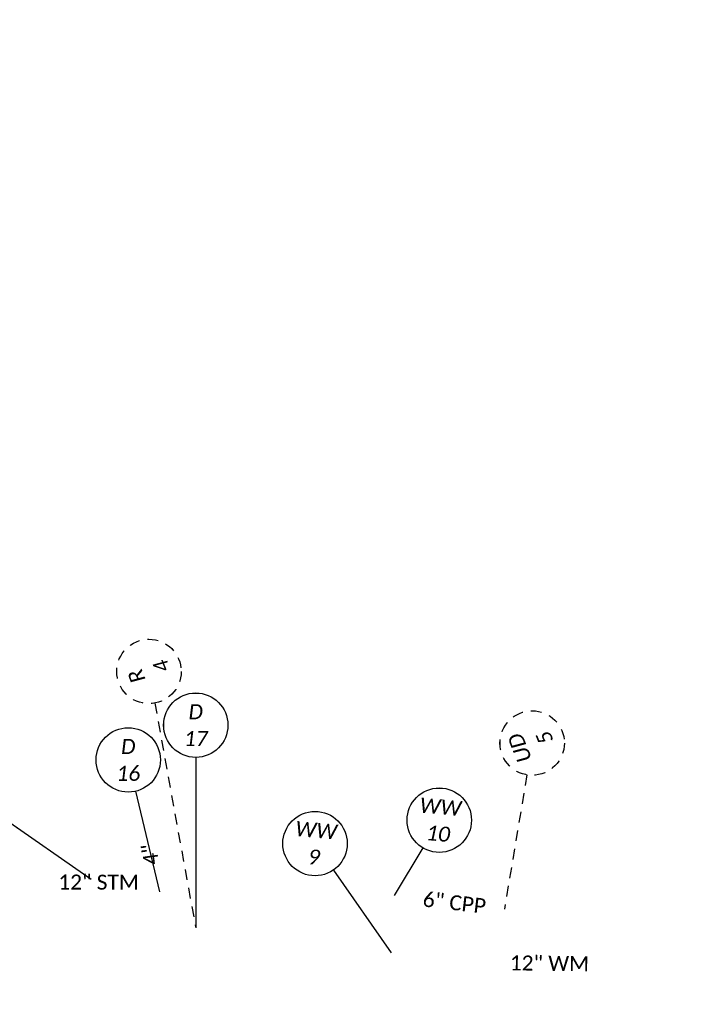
# Model space of a CAD drawing. Header units: feet. Extents: x 2244491 to 2246839, y 594397 to 597597.
# Tile 88 of 115: x 2245920 to 2246043, y 596249 to 596432. Entities that reach past the tile are written whole.
import ezdxf
from ezdxf import colors
from ezdxf.entities.mleader import LeaderData, LeaderLine
from ezdxf.enums import TextEntityAlignment as Align
from ezdxf.math import Vec2, Vec3

# ---------------------------------------------------------------- set-up
doc = ezdxf.new("R2010")
doc.units = ezdxf.units.FT
doc.header["$MEASUREMENT"] = 0
doc.linetypes.add('CONN', pattern=[0.175, 0.1, -0.075])
for name, color, linetype in [('DR_P_Text', 7, 'Continuous'), ('DR_X_Text', 7, 'Continuous'), ('TX_P_20', 7, 'Continuous'), ('UT_X_Water_Text', 7, 'Continuous')]:
    doc.layers.add(name, color=color, linetype=linetype)
doc.styles.add('P_Slanted_Normal', font='calibrii.ttf', dxfattribs={"height": 0.14})
doc.styles.add('Slanted-Normal', font='font31.shx', dxfattribs={"height": 0.14})
doc.styles.add('X_Straight_Normal', font='calibril.ttf', dxfattribs={"height": 0.14})

# ---------------------------------------------------------------- blocks, each defined once
blk = doc.blocks.new('*U1076')
blk.add_wipeout([(-0.298, 0.023), (-0.2955, 0.0451), (-0.2906, 0.0699), (-0.2848, 0.0906), (-0.2772, 0.1119), (-0.2675, 0.1334), (-0.2565, 0.1534), (-0.2448, 0.1715), (-0.2336, 0.1865), (-0.2207, 0.2016), (-0.2056, 0.217), (-0.1877, 0.2327), (-0.1718, 0.2446), (-0.1581, 0.2537), (-0.1415, 0.2633), (-0.124, 0.272), (-0.105, 0.2799), (-0.0838, 0.2869), (-0.058, 0.2932), (-0.0359, 0.2967), (-0.0124, 0.2987), (0, 0.2989), (0.0216, 0.2981), (0.0435, 0.2957), (0.0689, 0.2909), (0.0901, 0.285), (0.1109, 0.2776), (0.1354, 0.2665), (0.1535, 0.2565), (0.17, 0.2459), (0.1872, 0.233), (0.2031, 0.2193), (0.2174, 0.2051), (0.2295, 0.1915), (0.2399, 0.1783), (0.253, 0.1592), (0.2635, 0.141), (0.2727, 0.1223), (0.2805, 0.1032), (0.2862, 0.086), (0.2911, 0.0679), (0.2941, 0.053), (0.2965, 0.0374), (0.2983, 0.018), (0.2989, 0), (0.2982, -0.0197), (0.2961, -0.0403), (0.2929, -0.0595), (0.2889, -0.0764), (0.2841, -0.0929), (0.2782, -0.1093), (0.2725, -0.1228), (0.2633, -0.1415), (0.2543, -0.157), (0.2448, -0.1714), (0.232, -0.1884), (0.2205, -0.2018), (0.2114, -0.2113), (0.198, -0.2239), (0.1884, -0.232), (0.1723, -0.2442), (0.1512, -0.2578), (0.1288, -0.2697), (0.1125, -0.2769), (0.0939, -0.2837), (0.0695, -0.2907), (0.0567, -0.2935), (0.0384, -0.2964), (0.0247, -0.2979), (0.0106, -0.2987), (0, -0.2989), (-0.0062, -0.2988), (-0.0176, -0.2984), (-0.0278, -0.2976), (-0.0396, -0.2962), (-0.0516, -0.2944), (-0.0643, -0.2919), (-0.0772, -0.2887), (-0.0923, -0.2843), (-0.1152, -0.2758), (-0.1348, -0.2668), (-0.1505, -0.2582), (-0.168, -0.2472), (-0.1821, -0.237), (-0.1989, -0.2231), (-0.218, -0.2045), (-0.2316, -0.1889), (-0.2458, -0.1701), (-0.2553, -0.1554), (-0.2655, -0.1372), (-0.2748, -0.1176), (-0.2828, -0.0969), (-0.2896, -0.0739), (-0.2939, -0.0542), (-0.297, -0.0333), (-0.2985, -0.0149), (-0.2989, 0)])
at = {"flags": 128}
blk.add_lwpolyline([(0.2465, -0.171), (1.6336, -1.1334)], dxfattribs=at)
blk.add_circle((0, 0), 0.3)
at = {"style": 'Slanted-Normal', "flags": 8}
for tag, p in [('ITEMTYPE', (0, 0.125)), ('ITEMNUMBER', (0, -0.125))]:
    blk.add_attdef(tag, text='', height=0.14, dxfattribs=at).set_placement(p, align=Align.MIDDLE_CENTER)
blk = doc.blocks.new('*U1070')
blk.add_wipeout([(-0.298, 0.023), (-0.2955, 0.0451), (-0.2906, 0.0699), (-0.2848, 0.0906), (-0.2772, 0.1119), (-0.2675, 0.1334), (-0.2565, 0.1534), (-0.2448, 0.1715), (-0.2336, 0.1865), (-0.2207, 0.2016), (-0.2056, 0.217), (-0.1877, 0.2327), (-0.1718, 0.2446), (-0.1581, 0.2537), (-0.1415, 0.2633), (-0.124, 0.272), (-0.105, 0.2799), (-0.0838, 0.2869), (-0.058, 0.2932), (-0.0359, 0.2967), (-0.0124, 0.2987), (0, 0.2989), (0.0216, 0.2981), (0.0435, 0.2957), (0.0689, 0.2909), (0.0901, 0.285), (0.1109, 0.2776), (0.1354, 0.2665), (0.1535, 0.2565), (0.17, 0.2459), (0.1872, 0.233), (0.2031, 0.2193), (0.2174, 0.2051), (0.2295, 0.1915), (0.2399, 0.1783), (0.253, 0.1592), (0.2635, 0.141), (0.2727, 0.1223), (0.2805, 0.1032), (0.2862, 0.086), (0.2911, 0.0679), (0.2941, 0.053), (0.2965, 0.0374), (0.2983, 0.018), (0.2989, 0), (0.2982, -0.0197), (0.2961, -0.0403), (0.2929, -0.0595), (0.2889, -0.0764), (0.2841, -0.0929), (0.2782, -0.1093), (0.2725, -0.1228), (0.2633, -0.1415), (0.2543, -0.157), (0.2448, -0.1714), (0.232, -0.1884), (0.2205, -0.2018), (0.2114, -0.2113), (0.198, -0.2239), (0.1884, -0.232), (0.1723, -0.2442), (0.1512, -0.2578), (0.1288, -0.2697), (0.1125, -0.2769), (0.0939, -0.2837), (0.0695, -0.2907), (0.0567, -0.2935), (0.0384, -0.2964), (0.0247, -0.2979), (0.0106, -0.2987), (0, -0.2989), (-0.0062, -0.2988), (-0.0176, -0.2984), (-0.0278, -0.2976), (-0.0396, -0.2962), (-0.0516, -0.2944), (-0.0643, -0.2919), (-0.0772, -0.2887), (-0.0923, -0.2843), (-0.1152, -0.2758), (-0.1348, -0.2668), (-0.1505, -0.2582), (-0.168, -0.2472), (-0.1821, -0.237), (-0.1989, -0.2231), (-0.218, -0.2045), (-0.2316, -0.1889), (-0.2458, -0.1701), (-0.2553, -0.1554), (-0.2655, -0.1372), (-0.2748, -0.1176), (-0.2828, -0.0969), (-0.2896, -0.0739), (-0.2939, -0.0542), (-0.297, -0.0333), (-0.2985, -0.0149), (-0.2989, 0)])
at = {"flags": 128}
blk.add_lwpolyline([(0.1925, -0.2301), (0.796, -0.9516)], dxfattribs=at)
blk.add_circle((0, 0), 0.3)
at = {"style": 'Slanted-Normal', "flags": 8}
for tag, p in [('ITEMTYPE', (0, 0.125)), ('ITEMNUMBER', (0, -0.125))]:
    blk.add_attdef(tag, text='', height=0.14, dxfattribs=at).set_placement(p, align=Align.MIDDLE_CENTER)
blk = doc.blocks.new('*U1071')
blk.add_wipeout([(-0.298, 0.023), (-0.2955, 0.0451), (-0.2906, 0.0699), (-0.2848, 0.0906), (-0.2772, 0.1119), (-0.2675, 0.1334), (-0.2565, 0.1534), (-0.2448, 0.1715), (-0.2336, 0.1865), (-0.2207, 0.2016), (-0.2056, 0.217), (-0.1877, 0.2327), (-0.1718, 0.2446), (-0.1581, 0.2537), (-0.1415, 0.2633), (-0.124, 0.272), (-0.105, 0.2799), (-0.0838, 0.2869), (-0.058, 0.2932), (-0.0359, 0.2967), (-0.0124, 0.2987), (0, 0.2989), (0.0216, 0.2981), (0.0435, 0.2957), (0.0689, 0.2909), (0.0901, 0.285), (0.1109, 0.2776), (0.1354, 0.2665), (0.1535, 0.2565), (0.17, 0.2459), (0.1872, 0.233), (0.2031, 0.2193), (0.2174, 0.2051), (0.2295, 0.1915), (0.2399, 0.1783), (0.253, 0.1592), (0.2635, 0.141), (0.2727, 0.1223), (0.2805, 0.1032), (0.2862, 0.086), (0.2911, 0.0679), (0.2941, 0.053), (0.2965, 0.0374), (0.2983, 0.018), (0.2989, 0), (0.2982, -0.0197), (0.2961, -0.0403), (0.2929, -0.0595), (0.2889, -0.0764), (0.2841, -0.0929), (0.2782, -0.1093), (0.2725, -0.1228), (0.2633, -0.1415), (0.2543, -0.157), (0.2448, -0.1714), (0.232, -0.1884), (0.2205, -0.2018), (0.2114, -0.2113), (0.198, -0.2239), (0.1884, -0.232), (0.1723, -0.2442), (0.1512, -0.2578), (0.1288, -0.2697), (0.1125, -0.2769), (0.0939, -0.2837), (0.0695, -0.2907), (0.0567, -0.2935), (0.0384, -0.2964), (0.0247, -0.2979), (0.0106, -0.2987), (0, -0.2989), (-0.0062, -0.2988), (-0.0176, -0.2984), (-0.0278, -0.2976), (-0.0396, -0.2962), (-0.0516, -0.2944), (-0.0643, -0.2919), (-0.0772, -0.2887), (-0.0923, -0.2843), (-0.1152, -0.2758), (-0.1348, -0.2668), (-0.1505, -0.2582), (-0.168, -0.2472), (-0.1821, -0.237), (-0.1989, -0.2231), (-0.218, -0.2045), (-0.2316, -0.1889), (-0.2458, -0.1701), (-0.2553, -0.1554), (-0.2655, -0.1372), (-0.2748, -0.1176), (-0.2828, -0.0969), (-0.2896, -0.0739), (-0.2939, -0.0542), (-0.297, -0.0333), (-0.2985, -0.0149), (-0.2989, 0)])
at = {"flags": 128}
blk.add_lwpolyline([(-0.1309, -0.27), (-0.3572, -0.737)], dxfattribs=at)
blk.add_circle((0, 0), 0.3)
at = {"style": 'Slanted-Normal', "flags": 8}
for tag, p in [('ITEMTYPE', (0, 0.125)), ('ITEMNUMBER', (0, -0.125))]:
    blk.add_attdef(tag, text='', height=0.14, dxfattribs=at).set_placement(p, align=Align.MIDDLE_CENTER)
blk = doc.blocks.new('*U1104')
blk.add_wipeout([(-0.298, 0.023), (-0.2955, 0.0451), (-0.2906, 0.0699), (-0.2848, 0.0906), (-0.2772, 0.1119), (-0.2675, 0.1334), (-0.2565, 0.1534), (-0.2448, 0.1715), (-0.2336, 0.1865), (-0.2207, 0.2016), (-0.2056, 0.217), (-0.1877, 0.2327), (-0.1718, 0.2446), (-0.1581, 0.2537), (-0.1415, 0.2633), (-0.124, 0.272), (-0.105, 0.2799), (-0.0838, 0.2869), (-0.058, 0.2932), (-0.0359, 0.2967), (-0.0124, 0.2987), (0, 0.2989), (0.0216, 0.2981), (0.0435, 0.2957), (0.0689, 0.2909), (0.0901, 0.285), (0.1109, 0.2776), (0.1354, 0.2665), (0.1535, 0.2565), (0.17, 0.2459), (0.1872, 0.233), (0.2031, 0.2193), (0.2174, 0.2051), (0.2295, 0.1915), (0.2399, 0.1783), (0.253, 0.1592), (0.2635, 0.141), (0.2727, 0.1223), (0.2805, 0.1032), (0.2862, 0.086), (0.2911, 0.0679), (0.2941, 0.053), (0.2965, 0.0374), (0.2983, 0.018), (0.2989, 0), (0.2982, -0.0197), (0.2961, -0.0403), (0.2929, -0.0595), (0.2889, -0.0764), (0.2841, -0.0929), (0.2782, -0.1093), (0.2725, -0.1228), (0.2633, -0.1415), (0.2543, -0.157), (0.2448, -0.1714), (0.232, -0.1884), (0.2205, -0.2018), (0.2114, -0.2113), (0.198, -0.2239), (0.1884, -0.232), (0.1723, -0.2442), (0.1512, -0.2578), (0.1288, -0.2697), (0.1125, -0.2769), (0.0939, -0.2837), (0.0695, -0.2907), (0.0567, -0.2935), (0.0384, -0.2964), (0.0247, -0.2979), (0.0106, -0.2987), (0, -0.2989), (-0.0062, -0.2988), (-0.0176, -0.2984), (-0.0278, -0.2976), (-0.0396, -0.2962), (-0.0516, -0.2944), (-0.0643, -0.2919), (-0.0772, -0.2887), (-0.0923, -0.2843), (-0.1152, -0.2758), (-0.1348, -0.2668), (-0.1505, -0.2582), (-0.168, -0.2472), (-0.1821, -0.237), (-0.1989, -0.2231), (-0.218, -0.2045), (-0.2316, -0.1889), (-0.2458, -0.1701), (-0.2553, -0.1554), (-0.2655, -0.1372), (-0.2748, -0.1176), (-0.2828, -0.0969), (-0.2896, -0.0739), (-0.2939, -0.0542), (-0.297, -0.0333), (-0.2985, -0.0149), (-0.2989, 0)])
at = {"flags": 128}
blk.add_lwpolyline([(0.069, -0.292), (0.2907, -1.2301)], dxfattribs=at)
blk.add_circle((0, 0), 0.3)
at = {"style": 'Slanted-Normal', "flags": 8}
for tag, p in [('ITEMTYPE', (0, 0.125)), ('ITEMNUMBER', (0, -0.125))]:
    blk.add_attdef(tag, text='', height=0.14, dxfattribs=at).set_placement(p, align=Align.MIDDLE_CENTER)
blk = doc.blocks.new('*U1105')
blk.add_wipeout([(-0.298, 0.023), (-0.2955, 0.0451), (-0.2906, 0.0699), (-0.2848, 0.0906), (-0.2772, 0.1119), (-0.2675, 0.1334), (-0.2565, 0.1534), (-0.2448, 0.1715), (-0.2336, 0.1865), (-0.2207, 0.2016), (-0.2056, 0.217), (-0.1877, 0.2327), (-0.1718, 0.2446), (-0.1581, 0.2537), (-0.1415, 0.2633), (-0.124, 0.272), (-0.105, 0.2799), (-0.0838, 0.2869), (-0.058, 0.2932), (-0.0359, 0.2967), (-0.0124, 0.2987), (0, 0.2989), (0.0216, 0.2981), (0.0435, 0.2957), (0.0689, 0.2909), (0.0901, 0.285), (0.1109, 0.2776), (0.1354, 0.2665), (0.1535, 0.2565), (0.17, 0.2459), (0.1872, 0.233), (0.2031, 0.2193), (0.2174, 0.2051), (0.2295, 0.1915), (0.2399, 0.1783), (0.253, 0.1592), (0.2635, 0.141), (0.2727, 0.1223), (0.2805, 0.1032), (0.2862, 0.086), (0.2911, 0.0679), (0.2941, 0.053), (0.2965, 0.0374), (0.2983, 0.018), (0.2989, 0), (0.2982, -0.0197), (0.2961, -0.0403), (0.2929, -0.0595), (0.2889, -0.0764), (0.2841, -0.0929), (0.2782, -0.1093), (0.2725, -0.1228), (0.2633, -0.1415), (0.2543, -0.157), (0.2448, -0.1714), (0.232, -0.1884), (0.2205, -0.2018), (0.2114, -0.2113), (0.198, -0.2239), (0.1884, -0.232), (0.1723, -0.2442), (0.1512, -0.2578), (0.1288, -0.2697), (0.1125, -0.2769), (0.0939, -0.2837), (0.0695, -0.2907), (0.0567, -0.2935), (0.0384, -0.2964), (0.0247, -0.2979), (0.0106, -0.2987), (0, -0.2989), (-0.0062, -0.2988), (-0.0176, -0.2984), (-0.0278, -0.2976), (-0.0396, -0.2962), (-0.0516, -0.2944), (-0.0643, -0.2919), (-0.0772, -0.2887), (-0.0923, -0.2843), (-0.1152, -0.2758), (-0.1348, -0.2668), (-0.1505, -0.2582), (-0.168, -0.2472), (-0.1821, -0.237), (-0.1989, -0.2231), (-0.218, -0.2045), (-0.2316, -0.1889), (-0.2458, -0.1701), (-0.2553, -0.1554), (-0.2655, -0.1372), (-0.2748, -0.1176), (-0.2828, -0.0969), (-0.2896, -0.0739), (-0.2939, -0.0542), (-0.297, -0.0333), (-0.2985, -0.0149), (-0.2989, 0)])
at = {"flags": 128}
blk.add_lwpolyline([(-0.0001, -0.3), (-0.0006, -1.8877)], dxfattribs=at)
blk.add_circle((0, 0), 0.3)
at = {"style": 'Slanted-Normal', "flags": 8}
for tag, p in [('ITEMTYPE', (0, 0.125)), ('ITEMNUMBER', (0, -0.125))]:
    blk.add_attdef(tag, text='', height=0.14, dxfattribs=at).set_placement(p, align=Align.MIDDLE_CENTER)
blk = doc.blocks.new('*U1167')
blk.add_wipeout([(-0.298, 0.023), (-0.2955, 0.0451), (-0.2906, 0.0699), (-0.2848, 0.0906), (-0.2772, 0.1119), (-0.2675, 0.1334), (-0.2565, 0.1534), (-0.2448, 0.1715), (-0.2336, 0.1865), (-0.2207, 0.2016), (-0.2056, 0.217), (-0.1877, 0.2327), (-0.1718, 0.2446), (-0.1581, 0.2537), (-0.1415, 0.2633), (-0.124, 0.272), (-0.105, 0.2799), (-0.0838, 0.2869), (-0.058, 0.2932), (-0.0359, 0.2967), (-0.0124, 0.2987), (0, 0.2989), (0.0216, 0.2981), (0.0435, 0.2957), (0.0689, 0.2909), (0.0901, 0.285), (0.1109, 0.2776), (0.1354, 0.2665), (0.1535, 0.2565), (0.17, 0.2459), (0.1872, 0.233), (0.2031, 0.2193), (0.2174, 0.2051), (0.2295, 0.1915), (0.2399, 0.1783), (0.253, 0.1592), (0.2635, 0.141), (0.2727, 0.1223), (0.2805, 0.1032), (0.2862, 0.086), (0.2911, 0.0679), (0.2941, 0.053), (0.2965, 0.0374), (0.2983, 0.018), (0.2989, 0), (0.2982, -0.0197), (0.2961, -0.0403), (0.2929, -0.0595), (0.2889, -0.0764), (0.2841, -0.0929), (0.2782, -0.1093), (0.2725, -0.1228), (0.2633, -0.1415), (0.2543, -0.157), (0.2448, -0.1714), (0.232, -0.1884), (0.2205, -0.2018), (0.2114, -0.2113), (0.198, -0.2239), (0.1884, -0.232), (0.1723, -0.2442), (0.1512, -0.2578), (0.1288, -0.2697), (0.1125, -0.2769), (0.0939, -0.2837), (0.0695, -0.2907), (0.0567, -0.2935), (0.0384, -0.2964), (0.0247, -0.2979), (0.0106, -0.2987), (0, -0.2989), (-0.0062, -0.2988), (-0.0176, -0.2984), (-0.0278, -0.2976), (-0.0396, -0.2962), (-0.0516, -0.2944), (-0.0643, -0.2919), (-0.0772, -0.2887), (-0.0923, -0.2843), (-0.1152, -0.2758), (-0.1348, -0.2668), (-0.1505, -0.2582), (-0.168, -0.2472), (-0.1821, -0.237), (-0.1989, -0.2231), (-0.218, -0.2045), (-0.2316, -0.1889), (-0.2458, -0.1701), (-0.2553, -0.1554), (-0.2655, -0.1372), (-0.2748, -0.1176), (-0.2828, -0.0969), (-0.2896, -0.0739), (-0.2939, -0.0542), (-0.297, -0.0333), (-0.2985, -0.0149), (-0.2989, 0)])
at = {"linetype": 'CONN', "flags": 128}
blk.add_lwpolyline([(-0.1989, 0.2246), (-1.0409, 1.1755)], dxfattribs=at)
at = {"linetype": 'CONN'}
blk.add_circle((0, 0), 0.3, dxfattribs=at)
at = {"style": 'Slanted-Normal', "flags": 8}
for tag, p in [('ITEMTYPE', (0.0365, 0.1195)), ('ITEMNUMBER', (-0.0365, -0.1195))]:
    blk.add_attdef(tag, text='', height=0.14, rotation=343, dxfattribs=at).set_placement(p, align=Align.MIDDLE_CENTER)
blk = doc.blocks.new('*U1190')
blk.add_wipeout([(-0.298, 0.023), (-0.2955, 0.0451), (-0.2906, 0.0699), (-0.2848, 0.0906), (-0.2772, 0.1119), (-0.2675, 0.1334), (-0.2565, 0.1534), (-0.2448, 0.1715), (-0.2336, 0.1865), (-0.2207, 0.2016), (-0.2056, 0.217), (-0.1877, 0.2327), (-0.1718, 0.2446), (-0.1581, 0.2537), (-0.1415, 0.2633), (-0.124, 0.272), (-0.105, 0.2799), (-0.0838, 0.2869), (-0.058, 0.2932), (-0.0359, 0.2967), (-0.0124, 0.2987), (0, 0.2989), (0.0216, 0.2981), (0.0435, 0.2957), (0.0689, 0.2909), (0.0901, 0.285), (0.1109, 0.2776), (0.1354, 0.2665), (0.1535, 0.2565), (0.17, 0.2459), (0.1872, 0.233), (0.2031, 0.2193), (0.2174, 0.2051), (0.2295, 0.1915), (0.2399, 0.1783), (0.253, 0.1592), (0.2635, 0.141), (0.2727, 0.1223), (0.2805, 0.1032), (0.2862, 0.086), (0.2911, 0.0679), (0.2941, 0.053), (0.2965, 0.0374), (0.2983, 0.018), (0.2989, 0), (0.2982, -0.0197), (0.2961, -0.0403), (0.2929, -0.0595), (0.2889, -0.0764), (0.2841, -0.0929), (0.2782, -0.1093), (0.2725, -0.1228), (0.2633, -0.1415), (0.2543, -0.157), (0.2448, -0.1714), (0.232, -0.1884), (0.2205, -0.2018), (0.2114, -0.2113), (0.198, -0.2239), (0.1884, -0.232), (0.1723, -0.2442), (0.1512, -0.2578), (0.1288, -0.2697), (0.1125, -0.2769), (0.0939, -0.2837), (0.0695, -0.2907), (0.0567, -0.2935), (0.0384, -0.2964), (0.0247, -0.2979), (0.0106, -0.2987), (0, -0.2989), (-0.0062, -0.2988), (-0.0176, -0.2984), (-0.0278, -0.2976), (-0.0396, -0.2962), (-0.0516, -0.2944), (-0.0643, -0.2919), (-0.0772, -0.2887), (-0.0923, -0.2843), (-0.1152, -0.2758), (-0.1348, -0.2668), (-0.1505, -0.2582), (-0.168, -0.2472), (-0.1821, -0.237), (-0.1989, -0.2231), (-0.218, -0.2045), (-0.2316, -0.1889), (-0.2458, -0.1701), (-0.2553, -0.1554), (-0.2655, -0.1372), (-0.2748, -0.1176), (-0.2828, -0.0969), (-0.2896, -0.0739), (-0.2939, -0.0542), (-0.297, -0.0333), (-0.2985, -0.0149), (-0.2989, 0)])
at = {"linetype": 'CONN', "flags": 128}
blk.add_lwpolyline([(-0.2632, 0.1439), (-2.1304, 1.1651)], dxfattribs=at)
at = {"linetype": 'CONN'}
blk.add_circle((0, 0), 0.3, dxfattribs=at)
at = {"style": 'Slanted-Normal', "flags": 8}
for tag, p in [('ITEMTYPE', (0.0365, 0.1195)), ('ITEMNUMBER', (-0.0365, -0.1195))]:
    blk.add_attdef(tag, text='', height=0.14, rotation=343, dxfattribs=at).set_placement(p, align=Align.MIDDLE_CENTER)

msp = doc.modelspace()

# ---------------------------------------------------------------- texts
at = {"layer": 'DR_X_Text', "style": 'X_Straight_Normal'}
msp.add_text('12" STM', height=2.8, rotation=359.75728, dxfattribs=at).set_placement((2245926.851, 596270.097))
at = {"layer": 'DR_X_Text', "char_height": 2.8, "attachment_point": 3, "style": 'X_Straight_Normal'}
for s, insert, rotation in [('4"', (2245942.32, 596278.4), 97.72788), ('6" CPP', (2246006.731, 596268.354), 353.24284)]:
    msp.add_mtext(s, dxfattribs=dict(at, insert=insert, rotation=rotation))
at = {"layer": 'UT_X_Water_Text', "style": 'X_Straight_Normal'}
msp.add_text('12" WM', height=2.8, rotation=359.20022, dxfattribs=at).set_placement((2246011.012, 596255.047))

# ---------------------------------------------------------------- leaders
at = {"layer": 'TX_P_20'}
ml = msp.add_multileader_mtext('Standard', dxfattribs=at)
ml.set_content('{\\fOHDOTSymbols|b0|i1|c186|p2;\ue0a4} CONST. VALLEY VIEW ROAD', color=256, style='P_Slanted_Normal')
ml.set_leader_properties()
ml.build(insert=Vec2(0, 0))
ml.multileader.update_dxf_attribs({"dogleg_length": 0.3, "arrow_head_size": 3.6, "scale": 20})
ctx = ml.context
ctx.base_point, ctx.scale, ctx.char_height, ctx.arrow_head_size, ctx.landing_gap_size, ctx.plane_origin, ctx.plane_x_axis, ctx.plane_y_axis = Vec3(2245924.619, 595842.353), 20, 2.8, 3.6, 1.8, Vec3(2245951.206, 595807.01), Vec3(-0.3823329, 0.9240246), Vec3(-0.9240246, -0.3823329)
notes = []
notes.append((ctx, [(0, (1, 1, 0), (2245926.913, 595836.809), (-0.3823329, 0.9240246), 6, [(0, [(2245921.515, 595829.975)], 0, [])])]))
ctx.mtext.insert, ctx.mtext.text_direction, ctx.mtext.rotation, ctx.mtext.width, ctx.mtext.defined_height, ctx.mtext.flow_direction = Vec3(2245922.619, 595843.473), Vec3(-0.3823329, 0.9240246), 1.9631161, 46.19277, 7.944, 5
ml = msp.add_multileader_mtext('Standard', dxfattribs=at)
ml.set_content('{\\fOHDOTSymbols|b0|i1|c186|p2;\ue0a4} CONST. VALLEY\\PVIEW ROAD', color=256, style='P_Slanted_Normal')
ml.set_leader_properties()
ml.build(insert=Vec2(0, 0))
ml.multileader.update_dxf_attribs({"dogleg_length": 0.3, "arrow_head_size": 3.6, "scale": 20})
ctx = ml.context
ctx.base_point, ctx.scale, ctx.char_height, ctx.arrow_head_size, ctx.landing_gap_size, ctx.plane_origin, ctx.plane_x_axis, ctx.plane_y_axis = Vec3(2245511.206, 596608.678), 20, 2.8, 3.6, 1.8, Vec3(2245570.134, 596681.186), Vec3(-0.509109, 0.8607021), Vec3(-0.8607021, -0.509109)
ctx.text_align_type = 2
notes.append((ctx, [(1, (1, 1, 0), (2245492.581, 596640.166), (0.509109, -0.8607021), 1.919, [(0, [(2245538.293, 596681.007)], 0, [])])]))
ctx.mtext.insert, ctx.mtext.text_direction, ctx.mtext.rotation, ctx.mtext.width, ctx.mtext.defined_height, ctx.mtext.alignment, ctx.mtext.flow_direction = Vec3(2245493.252, 596636.242), Vec3(-0.509109, 0.8607021), 2.1049456, 46.19277, 7.944, 3, 5
ml = msp.add_multileader_mtext('Standard', dxfattribs=at)
ml.set_content('{\\fOHDOTSymbols|b0|i1|c186|p2;\\H1.08333x;\ue0a4} R/W & CONST. VALLEY VIEW ROAD', color=256, style='P_Slanted_Normal')
ml.set_leader_properties()
ml.build(insert=Vec2(0, 0))
ml.multileader.update_dxf_attribs({"dogleg_length": 0.3, "arrow_head_size": 3.6, "scale": 20})
ctx = ml.context
ctx.base_point, ctx.scale, ctx.char_height, ctx.arrow_head_size, ctx.landing_gap_size, ctx.plane_origin, ctx.plane_x_axis, ctx.plane_y_axis = Vec3(2246040.736, 595531.331), 20, 2.8, 3.6, 1.8, Vec3(2246075.254, 595505.317), Vec3(-0.3823329, 0.9240246), Vec3(-0.9240246, -0.3823329)
notes.append((ctx, [(0, (1, 1, 0), (2246043.03, 595525.787), (-0.3823329, 0.9240246), 6, [(0, [(2246054.87, 595523.399)], 0, [])])]))
ctx.mtext.insert, ctx.mtext.text_direction, ctx.mtext.rotation, ctx.mtext.width, ctx.mtext.defined_height, ctx.mtext.flow_direction = Vec3(2246038.735, 595532.451), Vec3(-0.3823329, 0.9240246), 1.9631161, 46.19277, 7.944, 5
for ctx, leaders in notes:
    for number, flags, end, landing, length, lines in leaders:
        leader = LeaderData()
        leader.index, (leader.has_last_leader_line, leader.has_dogleg_vector, leader.attachment_direction) = number, flags
        leader.last_leader_point, leader.dogleg_vector, leader.dogleg_length = Vec3(end), Vec3(landing), length
        for number, points, colour, breaks in lines:
            line = LeaderLine()
            line.index, line.vertices, line.color, line.breaks = number, Vec3.list(points), colors.encode_raw_color(colour), breaks
            leader.lines.append(line)
        ctx.leaders.append(leader)

# ---------------------------------------------------------------- next in the draw order: block references
ref = msp.add_blockref('*U1076', (2245900.337, 596294.687), dxfattribs=dict(at, xscale=20, yscale=20, zscale=20))
ref.add_attrib('ITEMTYPE', 'DR', dxfattribs={"layer": '0', "height": 2.8, "style": 'P_Slanted_Normal'}).set_placement((2245900.337, 596297.187), align=Align.MIDDLE_CENTER)
ref.add_attrib('ITEMNUMBER', '2', dxfattribs={"layer": '0', "height": 2.8, "style": 'P_Slanted_Normal'}).set_placement((2245900.337, 596292.187), align=Align.MIDDLE_CENTER)
ref = msp.add_blockref('*U1070', (2245974.714, 596278.646), dxfattribs=dict(at, xscale=20, yscale=20, zscale=20, rotation=355))
ref.add_attrib('ITEMTYPE', 'WW', dxfattribs={"layer": '0', "height": 2.8, "rotation": 355, "style": 'P_Slanted_Normal'}).set_placement((2245974.932, 596281.136), align=Align.MIDDLE_CENTER)
ref.add_attrib('ITEMNUMBER', '9', dxfattribs={"layer": '0', "height": 2.8, "rotation": 355, "style": 'P_Slanted_Normal'}).set_placement((2245974.496, 596276.156), align=Align.MIDDLE_CENTER)

# ---------------------------------------------------------------- next in the draw order: block references
ref = msp.add_blockref('*U1104', (2245939.898, 596294.24), dxfattribs=dict(at, xscale=20, yscale=20, zscale=20))
ref.add_attrib('ITEMTYPE', 'D', dxfattribs={"layer": '0', "height": 2.8, "style": 'P_Slanted_Normal'}).set_placement((2245939.898, 596296.74), align=Align.MIDDLE_CENTER)
ref.add_attrib('ITEMNUMBER', '16', dxfattribs={"layer": '0', "height": 2.8, "style": 'P_Slanted_Normal'}).set_placement((2245939.898, 596291.74), align=Align.MIDDLE_CENTER)
ref = msp.add_blockref('*U1071', (2245997.882, 596283.013), dxfattribs=dict(at, xscale=20, yscale=20, zscale=20, rotation=355))
ref.add_attrib('ITEMTYPE', 'WW', dxfattribs={"layer": '0', "height": 2.8, "rotation": 355, "style": 'P_Slanted_Normal'}).set_placement((2245998.1, 596285.503), align=Align.MIDDLE_CENTER)
ref.add_attrib('ITEMNUMBER', '10', dxfattribs={"layer": '0', "height": 2.8, "rotation": 355, "style": 'P_Slanted_Normal'}).set_placement((2245997.664, 596280.522), align=Align.MIDDLE_CENTER)

# ---------------------------------------------------------------- next in the draw order: block references
ref = msp.add_blockref('*U1105', (2245952.479, 596300.716, 1054.5), dxfattribs=dict(at, xscale=20, yscale=20, zscale=20))
ref.add_attrib('ITEMTYPE', 'D', dxfattribs={"layer": '0', "height": 2.8, "style": 'P_Slanted_Normal'}).set_placement((2245952.479, 596303.216, 1054.5), align=Align.MIDDLE_CENTER)
ref.add_attrib('ITEMNUMBER', '17', dxfattribs={"layer": '0', "height": 2.8, "style": 'P_Slanted_Normal'}).set_placement((2245952.479, 596298.216, 1054.5), align=Align.MIDDLE_CENTER)

# ---------------------------------------------------------------- next in the draw order: leaders
at = {"layer": 'DR_P_Text'}
ml = msp.add_multileader_mtext('Standard', dxfattribs=at)
ml.set_content('TIE INTO EXISTING UNDERDRAIN', color=256, style='P_Slanted_Normal')
ml.set_leader_properties()
ml.build(insert=Vec2(0, 0))
ml.multileader.update_dxf_attribs({"dogleg_length": 0.36, "arrow_head_size": 3.6, "scale": 20})
ctx = ml.context
ctx.base_point, ctx.scale, ctx.char_height, ctx.arrow_head_size, ctx.landing_gap_size, ctx.plane_origin, ctx.plane_x_axis, ctx.plane_y_axis = Vec3(2245914.388, 595674.418), 20, 2.8, 3.6, 1.8, Vec3(2245902.501, 595599.12), Vec3(-0.3746066, 0.9271839), Vec3(-0.9271839, -0.3746066)
notes = []
notes.append((ctx, [(0, (1, 1, 0), (2245916, 595670.429), (-0.3746066, 0.9271839), 4.301, [(0, [(2245967.99, 595689.999)], 0, [])])]))
ctx.mtext.insert, ctx.mtext.text_direction, ctx.mtext.rotation, ctx.mtext.width, ctx.mtext.defined_height, ctx.mtext.flow_direction = Vec3(2245912.397, 595675.554), Vec3(-0.3746066, 0.9271839), 1.9547688, 36.05283, 5.228, 5
at = {"layer": 'TX_P_20'}
ml = msp.add_multileader_mtext('Standard', dxfattribs=at)
ml.set_content('BENCHMARK #6', color=256, style='P_Slanted_Normal')
ml.set_leader_properties()
ml.build(insert=Vec2(0, 0))
ml.multileader.update_dxf_attribs({"dogleg_length": 0.3, "arrow_head_size": 3.6, "scale": 20})
ctx = ml.context
ctx.base_point, ctx.scale, ctx.char_height, ctx.arrow_head_size, ctx.landing_gap_size, ctx.plane_origin, ctx.plane_x_axis, ctx.plane_y_axis = Vec3(2246025.82, 595757.093), 20, 2.8, 3.6, 1.8, Vec3(2246039.487, 595683.446), Vec3(-0.3823329, 0.9240246), Vec3(-0.9240246, -0.3823329)
notes.append((ctx, [(0, (1, 1, 0), (2246028.114, 595751.549), (-0.3823329, 0.9240246), 6, [(0, [(2246006.135, 595706.259), (2246006.268, 595725.966)], 0, [])])]))
ctx.mtext.insert, ctx.mtext.text_direction, ctx.mtext.rotation, ctx.mtext.width, ctx.mtext.defined_height, ctx.mtext.flow_direction = Vec3(2246023.819, 595758.213), Vec3(-0.3823329, 0.9240246), 1.9631161, 46.19277, 7.944, 5
ml = msp.add_multileader_mtext('Standard', dxfattribs=at)
ml.set_content('CONSTRUCTION \\PLIMITS', color=256, style='P_Slanted_Normal')
ml.set_leader_properties()
ml.build(insert=Vec2(0, 0))
ml.multileader.update_dxf_attribs({"dogleg_length": 0.3, "arrow_head_size": 3.6, "scale": 20})
ctx = ml.context
ctx.base_point, ctx.scale, ctx.char_height, ctx.arrow_head_size, ctx.landing_gap_size, ctx.plane_origin, ctx.plane_x_axis, ctx.plane_y_axis = Vec3(2245709.714, 596496.556), 20, 2.8, 3.6, 1.8, Vec3(2245705.652, 596424.761), Vec3(-0.5071023, 0.8618859), Vec3(-0.8618859, -0.5071023)
ctx.text_align_type = 2
notes.append((ctx, [(1, (1, 1, 0), (2245690.431, 596529.33), (0.5071023, -0.8618859), 6, [(0, [(2245672.321, 596527.538)], 0, [])])]))
ctx.mtext.insert, ctx.mtext.text_direction, ctx.mtext.rotation, ctx.mtext.width, ctx.mtext.defined_height, ctx.mtext.alignment, ctx.mtext.flow_direction = Vec3(2245693.162, 596521.887), Vec3(-0.5071023, 0.8618859), 2.1026157, 46.19277, 7.944, 3, 5
ml = msp.add_multileader_mtext('Standard', dxfattribs=at)
ml.set_content('BENCHMARK #7', color=256, style='P_Slanted_Normal')
ml.set_leader_properties()
ml.build(insert=Vec2(0, 0))
ml.multileader.update_dxf_attribs({"dogleg_length": 0.1, "arrow_head_size": 3.6, "scale": 20})
ctx = ml.context
ctx.base_point, ctx.scale, ctx.char_height, ctx.arrow_head_size, ctx.landing_gap_size, ctx.plane_origin, ctx.plane_x_axis, ctx.plane_y_axis = Vec3(2245649.272, 596481.27), 20, 2.8, 3.6, 1.8, Vec3(2245643.844, 596397.443), Vec3(-0.5079093, 0.8614106), Vec3(-0.8614106, -0.5079093)
ctx.text_align_type = 2
notes.append((ctx, [(1, (1, 1, 0), (2245631.782, 596510.933), (0.5079093, -0.8614106), 2, [(0, [(2245608.158, 596518.678)], 0, [])])]))
ctx.mtext.insert, ctx.mtext.text_direction, ctx.mtext.rotation, ctx.mtext.width, ctx.mtext.defined_height, ctx.mtext.alignment, ctx.mtext.flow_direction = Vec3(2245632.491, 596506.94), Vec3(-0.5079093, 0.8614106), 2.1035523, 46.19277, 7.944, 3, 5
ml = msp.add_multileader_mtext('Standard', dxfattribs=at)
ml.set_content('CONSTRUCTION \\PLIMITS', color=256, style='P_Slanted_Normal')
ml.set_leader_properties()
ml.build(insert=Vec2(0, 0))
ml.multileader.update_dxf_attribs({"dogleg_length": 0.3, "arrow_head_size": 3.6, "scale": 20})
ctx = ml.context
ctx.base_point, ctx.scale, ctx.char_height, ctx.arrow_head_size, ctx.landing_gap_size, ctx.plane_origin, ctx.plane_x_axis, ctx.plane_y_axis = Vec3(2245623.953, 596415.313), 20, 2.8, 3.6, 1.8, Vec3(2245592.807, 596374.198), Vec3(-0.5071023, 0.8618859), Vec3(-0.8618859, -0.5071023)
ctx.text_align_type = 2
notes.append((ctx, [(1, (1, 1, 0), (2245604.669, 596448.088), (0.5071023, -0.8618859), 6, [(0, [(2245616.467, 596460.165)], 0, [])])]))
ctx.mtext.insert, ctx.mtext.text_direction, ctx.mtext.rotation, ctx.mtext.width, ctx.mtext.defined_height, ctx.mtext.alignment, ctx.mtext.flow_direction = Vec3(2245607.4, 596440.645), Vec3(-0.5071023, 0.8618859), 2.1026157, 46.19277, 7.944, 3, 5
ml = msp.add_multileader_mtext('Standard', dxfattribs=at)
ml.set_content('BENCHMARK #3', color=256, style='P_Slanted_Normal')
ml.set_leader_properties()
ml.build(insert=Vec2(0, 0))
ml.multileader.update_dxf_attribs({"dogleg_length": 0.1, "arrow_head_size": 3.6, "scale": 20})
ctx = ml.context
ctx.base_point, ctx.scale, ctx.char_height, ctx.arrow_head_size, ctx.landing_gap_size, ctx.plane_origin, ctx.plane_x_axis, ctx.plane_y_axis = Vec3(2245725.729, 596264.927), 20, 2.8, 3.6, 1.8, Vec3(2245721.268, 596164.097), Vec3(-0.3823329, 0.9240246), Vec3(-0.9240246, -0.3823329)
ctx.text_align_type = 2
notes.append((ctx, [(1, (1, 1, 0), (2245712.673, 596296.48), (0.3823329, -0.9240246), 2, [(0, [(2245696.758, 596285.445)], 0, [])])]))
ctx.mtext.insert, ctx.mtext.text_direction, ctx.mtext.rotation, ctx.mtext.width, ctx.mtext.defined_height, ctx.mtext.alignment, ctx.mtext.flow_direction = Vec3(2245712.813, 596292.425), Vec3(-0.3823329, 0.9240246), 1.9631161, 46.19277, 7.944, 3, 5
for ctx, leaders in notes:
    for number, flags, end, landing, length, lines in leaders:
        leader = LeaderData()
        leader.index, (leader.has_last_leader_line, leader.has_dogleg_vector, leader.attachment_direction) = number, flags
        leader.last_leader_point, leader.dogleg_vector, leader.dogleg_length = Vec3(end), Vec3(landing), length
        for number, points, colour, breaks in lines:
            line = LeaderLine()
            line.index, line.vertices, line.color, line.breaks = number, Vec3.list(points), colors.encode_raw_color(colour), breaks
            leader.lines.append(line)
        ctx.leaders.append(leader)

# ---------------------------------------------------------------- next in the draw order: block references
ref = msp.add_blockref('*U1167', (2246015.196, 596297.389), dxfattribs=dict(at, xscale=20, yscale=20, zscale=20, rotation=129))
ref.add_attrib('ITEMTYPE', 'UD', dxfattribs={"layer": '0', "height": 2.8, "rotation": 112, "style": 'P_Slanted_Normal'}).set_placement((2246012.878, 596296.452), align=Align.MIDDLE_CENTER)
ref.add_attrib('ITEMNUMBER', '5', dxfattribs={"layer": '0', "height": 2.8, "rotation": 112, "style": 'P_Slanted_Normal'}).set_placement((2246017.514, 596298.326), align=Align.MIDDLE_CENTER)

# ---------------------------------------------------------------- next in the draw order: leaders
at = {"layer": 'DR_P_Text'}
ml = msp.add_multileader_mtext('Standard', dxfattribs=at)
ml.set_content('TIE INTO EXISTING UNDERDRAIN', color=256, style='P_Slanted_Normal')
ml.set_leader_properties()
ml.build(insert=Vec2(0, 0))
ml.multileader.update_dxf_attribs({"dogleg_length": 0.36, "arrow_head_size": 3.6, "scale": 20})
ctx = ml.context
ctx.base_point, ctx.scale, ctx.char_height, ctx.arrow_head_size, ctx.landing_gap_size, ctx.plane_origin, ctx.plane_x_axis, ctx.plane_y_axis = Vec3(2246041.5, 595703.45), 20, 2.8, 3.6, 1.8, Vec3(2245936.786, 595594.304), Vec3(-0.3746066, 0.9271839), Vec3(-0.9271839, -0.3746066)
notes = []
notes.append((ctx, [(0, (1, 1, 0), (2246043.111, 595699.462), (-0.3746066, 0.9271839), 4.301, [(0, [(2246002.275, 595685.183)], 0, [])])]))
ctx.mtext.insert, ctx.mtext.text_direction, ctx.mtext.rotation, ctx.mtext.width, ctx.mtext.defined_height, ctx.mtext.flow_direction = Vec3(2246039.508, 595704.587), Vec3(-0.3746066, 0.9271839), 1.9547688, 36.05283, 5.228, 5
for ctx, leaders in notes:
    for number, flags, end, landing, length, lines in leaders:
        leader = LeaderData()
        leader.index, (leader.has_last_leader_line, leader.has_dogleg_vector, leader.attachment_direction) = number, flags
        leader.last_leader_point, leader.dogleg_vector, leader.dogleg_length = Vec3(end), Vec3(landing), length
        for number, points, colour, breaks in lines:
            line = LeaderLine()
            line.index, line.vertices, line.color, line.breaks = number, Vec3.list(points), colors.encode_raw_color(colour), breaks
            leader.lines.append(line)
        ctx.leaders.append(leader)

# ---------------------------------------------------------------- next in the draw order: block references
at = {"layer": 'TX_P_20'}
ref = msp.add_blockref('*U1190', (2245943.762, 596310.738, 1054.5), dxfattribs=dict(at, xscale=20, yscale=20, zscale=20, rotation=129))
ref.add_attrib('ITEMTYPE', 'R', dxfattribs={"layer": '0', "height": 2.8, "rotation": 112, "style": 'P_Slanted_Normal'}).set_placement((2245941.444, 596309.802, 1054.5), align=Align.MIDDLE_CENTER)
ref.add_attrib('ITEMNUMBER', '4', dxfattribs={"layer": '0', "height": 2.8, "rotation": 112, "style": 'P_Slanted_Normal'}).set_placement((2245946.08, 596311.675, 1054.5), align=Align.MIDDLE_CENTER)

# ---------------------------------------------------------------- next in the draw order: leaders
ml = msp.add_multileader_mtext('Standard', dxfattribs=at)
ml.set_content('PROPOSED UTILITY POLE BY OWNER', color=256, style='P_Slanted_Normal')
ml.set_leader_properties()
ml.build(insert=Vec2(0, 0))
ml.multileader.update_dxf_attribs({"dogleg_length": 0.3, "arrow_head_size": 3.6, "scale": 20})
ctx = ml.context
ctx.base_point, ctx.scale, ctx.char_height, ctx.arrow_head_size, ctx.landing_gap_size, ctx.plane_origin, ctx.plane_x_axis, ctx.plane_y_axis = Vec3(2245592.474, 596441.808), 20, 2.8, 3.6, 1.8, Vec3(2245576.673, 596384.881), Vec3(-0.5071023, 0.8618859), Vec3(-0.8618859, -0.5071023)
ctx.text_align_type = 2
notes = []
notes.append((ctx, [(1, (1, 1, 0), (2245571.841, 596476.877), (0.5071023, -0.8618859), 3.043, [(0, [(2245599.6, 596512.561)], 0, [])])]))
ctx.mtext.insert, ctx.mtext.text_direction, ctx.mtext.rotation, ctx.mtext.width, ctx.mtext.defined_height, ctx.mtext.alignment, ctx.mtext.flow_direction = Vec3(2245573.072, 596471.982), Vec3(-0.5071023, 0.8618859), 2.1026157, 34.14675, 7.944, 3, 5
ml = msp.add_multileader_mtext('Standard', dxfattribs=at)
ml.set_content('UTILITY POLE REMOVED BY OWNER', color=256, style='P_Slanted_Normal')
ml.set_leader_properties()
ml.build(insert=Vec2(0, 0))
ml.multileader.update_dxf_attribs({"dogleg_length": 0.36, "arrow_head_size": 3.6, "scale": 20})
ctx = ml.context
ctx.base_point, ctx.scale, ctx.char_height, ctx.arrow_head_size, ctx.landing_gap_size, ctx.plane_origin, ctx.plane_x_axis, ctx.plane_y_axis = Vec3(2245660.938, 596217.342), 20, 2.8, 3.6, 1.8, Vec3(2245605.045, 596245.689), Vec3(-0.3746066, 0.9271839), Vec3(-0.9271839, -0.3746066)
ctx.text_align_type = 2
notes.append((ctx, [(1, (1, 1, 0), (2245644.146, 596258.904), (0.3746066, -0.9271839), 2.185, [(0, [(2245646.151, 596272.188)], 0, [])])]))
ctx.mtext.insert, ctx.mtext.text_direction, ctx.mtext.rotation, ctx.mtext.width, ctx.mtext.defined_height, ctx.mtext.alignment, ctx.mtext.flow_direction = Vec3(2245644.322, 596254.676), Vec3(-0.3746066, 0.9271839), 1.9547688, 39.58167, 8.305, 3, 5
ml = msp.add_multileader_mtext('Standard', dxfattribs=at)
ml.set_content('PROPOSED UTILITY POLE BY OWNER', color=256, style='P_Slanted_Normal')
ml.set_leader_properties()
ml.build(insert=Vec2(0, 0))
ml.multileader.update_dxf_attribs({"dogleg_length": 0.36, "arrow_head_size": 3.6, "scale": 20})
ctx = ml.context
ctx.base_point, ctx.scale, ctx.char_height, ctx.arrow_head_size, ctx.landing_gap_size, ctx.plane_origin, ctx.plane_x_axis, ctx.plane_y_axis = Vec3(2245675.339, 596227.623), 20, 2.8, 3.6, 1.8, Vec3(2245618.281, 596258.413), Vec3(-0.3746066, 0.9271839), Vec3(-0.9271839, -0.3746066)
ctx.text_align_type = 2
notes.append((ctx, [(1, (1, 1, 0), (2245660.082, 596265.386), (0.3746066, -0.9271839), 3.083, [(0, [(2245659.006, 596273.335)], 0, [])])]))
ctx.mtext.insert, ctx.mtext.text_direction, ctx.mtext.rotation, ctx.mtext.width, ctx.mtext.defined_height, ctx.mtext.alignment, ctx.mtext.flow_direction = Vec3(2245660.594, 596260.327), Vec3(-0.3746066, 0.9271839), 1.9547688, 39.58167, 8.305, 3, 5
ml = msp.add_multileader_mtext('Standard', dxfattribs=at)
ml.set_content(' PROPOSED\\PUTILITY POLE\\PBY OWNER', color=256, style='P_Slanted_Normal')
ml.set_leader_properties()
ml.build(insert=Vec2(0, 0))
ml.multileader.update_dxf_attribs({"dogleg_length": 0.36, "arrow_head_size": 3.6, "scale": 20})
ctx = ml.context
ctx.base_point, ctx.scale, ctx.char_height, ctx.arrow_head_size, ctx.landing_gap_size, ctx.plane_origin, ctx.plane_x_axis, ctx.plane_y_axis = Vec3(2245794.318, 596230.123), 20, 2.8, 3.6, 1.8, Vec3(2245759.571, 596263.493), Vec3(-0.3746066, 0.9271839), Vec3(-0.9271839, -0.3746066)
ctx.text_align_type = 2
notes.append((ctx, [(1, (1, 1, 0), (2245782.633, 596259.045), (0.3746066, -0.9271839), 4.301, [(0, [(2245790.678, 596272.791)], 0, [])])]))
ctx.mtext.insert, ctx.mtext.text_direction, ctx.mtext.rotation, ctx.mtext.width, ctx.mtext.defined_height, ctx.mtext.alignment, ctx.mtext.flow_direction = Vec3(2245783.601, 596252.856), Vec3(-0.3746066, 0.9271839), 1.9547688, 40.41338, 8.581, 3, 5
for ctx, leaders in notes:
    for number, flags, end, landing, length, lines in leaders:
        leader = LeaderData()
        leader.index, (leader.has_last_leader_line, leader.has_dogleg_vector, leader.attachment_direction) = number, flags
        leader.last_leader_point, leader.dogleg_vector, leader.dogleg_length = Vec3(end), Vec3(landing), length
        for number, points, colour, breaks in lines:
            line = LeaderLine()
            line.index, line.vertices, line.color, line.breaks = number, Vec3.list(points), colors.encode_raw_color(colour), breaks
            leader.lines.append(line)
        ctx.leaders.append(leader)

doc.saveas('drawing.dxf')
